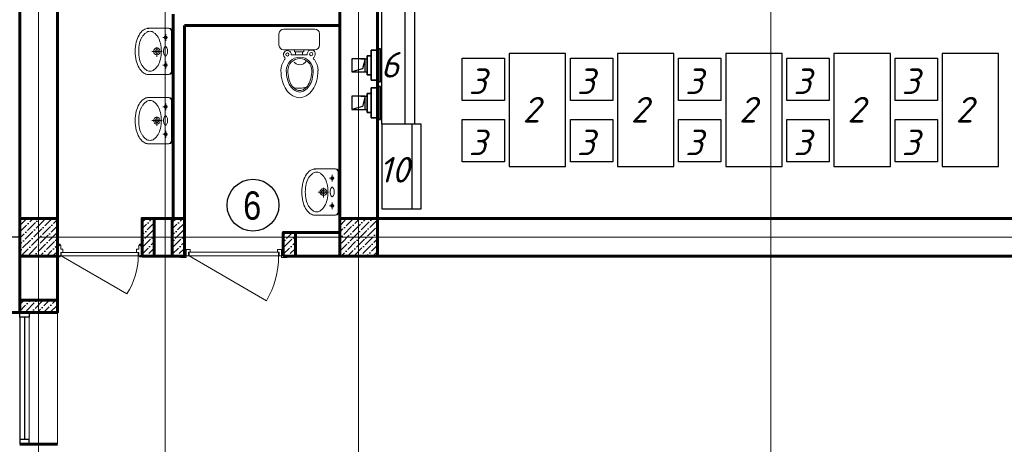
# Model space of a CAD drawing. Header units: millimetres. Extents: x -257011 to 237647566, y 2784933 to 6706507.
# Tile 145 of 256: x 9408261 to 9425457, y 5062093 to 5069507. Entities that reach past the tile are written whole.
import ezdxf

# ---------------------------------------------------------------- set-up
doc = ezdxf.new("R2010")
doc.units = ezdxf.units.MM
doc.header["$LTSCALE"] = 1000
doc.header["$PDMODE"] = 32
doc.header["$PDSIZE"] = 0.3
for name, pattern in [('ACAD_ISO03W100', [30, 12, -18]), ('ACAD_ISO10W100', [18, 12, -3, 0, -3]), ('ADSK_Скрыто', [6, 3, -3])]:
    doc.linetypes.add(name, pattern=pattern)
for name, color, linetype, lineweight in [('_Hidden_', 7, 'ADSK_Скрыто', 9), ('Doors', 86, 'Continuous', 13), ('expl', 234, 'Continuous', 13), ('Mechanical Equipment', 7, 'Continuous', 18), ('Калонны', 20, 'Continuous', 25), ('Размеры', 251, 'Continuous', 18), ('сантехника', 252, 'Continuous', 0)]:
    doc.layers.add(name, color=color, linetype=linetype, lineweight=lineweight)
for name, color, linetype in [('kcd_tx', 7, 'Continuous'), ('ventilatsiya', 7, 'Continuous'), ('ТХ', 7, 'Continuous')]:
    doc.layers.add(name, color=color, linetype=linetype)
doc.styles.get("Standard").update_dxf_attribs({"font": 'ARIALN.TTF'})
doc.dimstyles.new('Санжар', dxfattribs={"dimtxt": 240, "dimasz": 200, "dimexe": 200, "dimexo": 200, "dimgap": 50, "dimtad": 1, "dimdec": 0, "dimtxsty": 'Standard', "dimblk": 'OBLIQUE', "dimcen": 2.5, "dimdle": 200, "dimclrd": 152, "dimclre": 152, "dimclrt": 152, "dimadec": 0, "dimazin": 0, "dimtfac": 1, "dimtdec": 0, "dimtmove": 0, "dimatfit": 3, "dimldrblk": 'OBLIQUE', "dimfxl": 0, "dimlwd": 0, "dimlwe": 0, "dimarcsym": 0})

# ---------------------------------------------------------------- blocks, each defined once
blk = doc.blocks.new('iuluiluiliu')
at = {"layer": 'Doors'}
for p, q in [((577357, 791373), (577357, 791341)), ((577369, 791373), (577357, 791373)), ((577369, 791373), (577494, 791373)), ((577369, 791373), (577369, 791355)), ((577369, 791373), (577369, 791373)), ((577494, 791373), (577494, 791355)), ((577494, 791373), (577494, 791355)), ((577494, 791373), (577494, 791373)), ((577494, 791373), (577506, 791373)), ((577506, 791373), (577506, 791341)), ((577369, 791341), (577357, 791341)), ((577369, 791355), (577374, 791355)), ((577369, 791350), (577369, 791333)), ((577369, 791350), (577374, 791350)), ((577369, 791333), (577409, 791333)), ((577369, 790417), (577369, 791328)), ((577369, 791328), (577409, 791328)), ((577374, 791355), (577374, 791350)), ((577409, 791307), (577409, 791333)), ((577409, 790413), (577409, 791307)), ((577409, 791307), (577449, 791307)), ((577449, 791333), (577449, 791307)), ((577449, 791333), (577494, 791333)), ((577488, 791355), (577488, 791350)), ((577494, 791355), (577488, 791355)), ((577494, 791350), (577488, 791350)), ((577494, 791350), (577494, 791333)), ((577494, 791341), (577506, 791341)), ((577369, 790417), (576921, 791193)), ((577409, 790438), (577449, 790438)), ((577449, 790413), (577449, 790438)), ((577357, 790373), (577357, 790404)), ((577369, 790404), (577357, 790404)), ((577369, 790373), (577357, 790373)), ((577369, 790417), (577409, 790417)), ((577369, 790413), (577409, 790413)), ((577369, 790395), (577369, 790413)), ((577369, 790395), (577374, 790395)), ((577369, 790373), (577369, 790390)), ((577369, 790390), (577374, 790390)), ((577369, 790373), (577494, 790373)), ((577369, 790373), (577369, 790373)), ((577374, 790390), (577374, 790395)), ((577449, 790413), (577494, 790413)), ((577494, 790395), (577488, 790395)), ((577488, 790390), (577488, 790395)), ((577494, 790390), (577488, 790390)), ((577494, 790395), (577494, 790413)), ((577494, 790404), (577506, 790404)), ((577494, 790373), (577494, 790390)), ((577494, 790373), (577494, 790390)), ((577494, 790373), (577494, 790373)), ((577494, 790373), (577506, 790373)), ((577506, 790373), (577506, 790404))]:
    blk.add_line(p, q, dxfattribs=at)
blk.add_arc((577369, 790517), 810, 90, 123.5372, dxfattribs=at)
blk = doc.blocks.new('eshik yangi')
at = {"layer": 'Doors'}
blk.add_line((1405002, 1634259), (1404179, 1633784), dxfattribs=at)
for points in [[(1404002, 1634329), (1404022, 1634329), (1404022, 1634259), (1404002, 1634259)], [(1404062, 1634299), (1404062, 1634329), (1404022, 1634329), (1404022, 1634259), (1404047, 1634259), (1404047, 1634299)], [(1404052, 1634299), (1405002, 1634299), (1405002, 1634259), (1404052, 1634259)], [(1404992, 1634299), (1404992, 1634329), (1405032, 1634329), (1405032, 1634259), (1405007, 1634259), (1405007, 1634299)], [(1405052, 1634329), (1405032, 1634329), (1405032, 1634259), (1405052, 1634259)], [(1403962, 1634259), (1404022, 1634259), (1404022, 1634244), (1403962, 1634244)], [(1405032, 1634259), (1405092, 1634259), (1405092, 1634244), (1405032, 1634244)]]:
    blk.add_lwpolyline(points, close=True, dxfattribs=at)
blk.add_arc((1405002, 1634259), 950, 180, 210, dxfattribs=at)
blk = doc.blocks.new('Раковина')
at = {"layer": 'сантехника'}
for p, q in [((-273, -142), (-273, 109)), ((49, 1), (-63, 1)), ((0, -61), (0, 61)), ((273, 109), (273, -142)), ((-121, -104), (-201, -104)), ((-161, -127), (-161, -70)), ((204, -104), (124, -104)), ((164, -127), (164, -70)), ((-240, -172), (0, -172)), ((0, -192), (-223, -192)), ((240, -172), (0, -172)), ((223, -192), (0, -192))]:
    blk.add_line(p, q, dxfattribs=at)
for centre, radius in [((0, 1), 39.9), ((0, 1), 22.4), ((-161, -104), 17.1), ((164, -104), 17.1)]:
    blk.add_circle(centre, radius, dxfattribs=at)
for centre, radius, start, end in [((-39, -60), 312, 103.2739, 119.663), ((-2, -218), 475, 90, 103.2739), ((-2, -218), 475, 89.7855, 90), ((2, -218), 475, 90, 90.2145), ((2, -218), 475, 76.7261, 90), ((39, -60), 312, 60.337, 76.7261), ((-181, 102), 91.5, 143.9722, 180), ((-96, 40), 197, 119.663, 143.9722), ((-154, 81), 79.4, 143.9722, 180), ((-80, 27), 171, 119.663, 143.9722), ((-31, -59), 271, 103.2739, 119.663), ((2, -197), 412, 90, 103.2739), ((2, -197), 412, 76.7261, 90), ((34, -59), 271, 60.337, 76.7261), ((83, 27), 171, 36.0278, 60.337), ((96, 40), 197, 36.0278, 60.337), ((158, 81), 79.4, 0, 36.0278), ((181, 102), 91.5, 0, 36.0278), ((-181, 102), 91.5, 180, 184.1196), ((-154, 81), 79.4, 180, 216.0278), ((-80, 135), 171, 216.0278, 240.337), ((83, 135), 171, 299.663, 323.9722), ((158, 81), 79.4, 323.9722, 0), ((181, 102), 91.5, 355.8804, 0), ((-31, 222), 271, 240.337, 256.7261), ((2, 359), 412, 256.7261, 270), ((-43, -103), 11.5, 136.143, 180), ((-43, -103), 11.5, 180, 223.857), ((-22, -123), 40.8, 113.3198, 136.143), ((-22, -82), 40.8, 223.857, 246.6802), ((-8, -156), 76.8, 100.124, 113.3198), ((2, -209), 130, 90, 100.124), ((2, 359), 412, 270, 283.2739), ((2, -209), 130, 79.876, 90), ((11, -156), 76.8, 66.6802, 79.876), ((25, -123), 40.8, 43.857, 66.6802), ((25, -82), 40.8, 293.3198, 316.143), ((46, -103), 11.5, 0, 43.857), ((46, -103), 11.5, 316.143, 0), ((34, 222), 271, 283.2739, 299.663), ((-236, -135), 37.1, 180, 270), ((-223, -142), 50, 180, 270), ((-8, -49), 76.8, 246.6802, 259.876), ((2, 3), 130, 259.876, 270), ((2, 3), 130, 270, 280.124), ((11, -49), 76.8, 280.124, 293.3198), ((223, -142), 50, 270, 0), ((236, -135), 37.1, 270, 0)]:
    blk.add_arc(centre, radius, start, end, dxfattribs=at)
blk = doc.blocks.new('42')
at = {"layer": 'сантехника', "lineweight": 15, "ltscale": 5}
for p, q in [((16810564, -7009133), (16810564, -7008803)), ((16810564, -7009133), (16810564, -7008803)), ((16810614, -7008753), (16810734, -7008753)), ((16810614, -7008753), (16810734, -7008753)), ((16810784, -7008803), (16810784, -7009133)), ((16810784, -7008803), (16810784, -7009133)), ((16810784, -7008918), (16810805, -7008918)), ((16810784, -7009018), (16810784, -7008918)), ((16810784, -7008918), (16810805, -7008918)), ((16810784, -7009018), (16810784, -7008918)), ((16810805, -7008918), (16810805, -7008930)), ((16810805, -7008918), (16810805, -7008930)), ((16810805, -7008930), (16810837, -7008930)), ((16810805, -7008930), (16810805, -7009002)), ((16810805, -7008930), (16810837, -7008930)), ((16810805, -7008930), (16810805, -7009002)), ((16810837, -7008930), (16810837, -7008883)), ((16810837, -7008930), (16810837, -7008883)), ((16810837, -7009002), (16810837, -7008930)), ((16810837, -7009002), (16810837, -7008930)), ((16810805, -7009018), (16810784, -7009018)), ((16810805, -7009018), (16810784, -7009018)), ((16810805, -7009002), (16810805, -7009018)), ((16810839, -7009002), (16810805, -7009002)), ((16810805, -7009002), (16810805, -7009018)), ((16810839, -7009002), (16810805, -7009002)), ((16810837, -7009053), (16810837, -7009002)), ((16810837, -7009053), (16810837, -7009002)), ((16810734, -7009183), (16810614, -7009183)), ((16810734, -7009183), (16810614, -7009183))]:
    blk.add_line(p, q, dxfattribs=at)
for centre, radius in [((16810834, -7008842), 16.8), ((16810834, -7008842), 16.8), ((16810830, -7009096), 17.7), ((16810830, -7009096), 17.7)]:
    blk.add_circle(centre, radius, dxfattribs=at)
for centre, radius, start, end in [((16810614, -7008803), 50, 90, 180), ((16810614, -7008803), 50, 90, 180), ((16810734, -7008803), 50, 0, 90), ((16810734, -7008803), 50, 0, 90), ((16810834, -7008842), 41.7, 46.3561, 274.5234), ((16810834, -7008842), 41.7, 46.3561, 274.5234), ((16810875, -7008804), 14.8, 210.1316, 329.8684), ((16810875, -7008804), 14.8, 210.1316, 329.8684), ((16811005, -7008971), 197, 90, 126.6276), ((16811005, -7008971), 197, 90, 126.6276), ((16811005, -7008971), 197, 90, 126.6276), ((16811005, -7008971), 197, 90, 126.6276), ((16811005, -7009192), 418, 74.1534, 90), ((16811005, -7009192), 418, 74.1534, 90), ((16811005, -7009192), 418, 74.1534, 90), ((16811005, -7009192), 418, 74.1534, 90), ((16811036, -7009083), 305, 55.5781, 74.1534), ((16811005, -7008974), 143, 90, 270), ((16811005, -7008974), 143, 90, 270), ((16811005, -7008974), 127, 90, 270), ((16811005, -7008974), 127, 90, 270), ((16810859, -7008982), 86.5, 26.3453, 50.0898), ((16810859, -7008982), 86.5, 26.3453, 50.0898), ((16811005, -7009192), 361, 75.3961, 90), ((16811005, -7009192), 361, 75.3961, 90), ((16811005, -7009199), 352, 76.0396, 90), ((16811005, -7009199), 352, 76.0396, 90), ((16811033, -7009088), 238, 59.0295, 76.0396), ((16811033, -7009088), 238, 59.0295, 76.0396), ((16811033, -7009084), 250, 57.8288, 75.3961), ((16811033, -7009084), 250, 57.8288, 75.3961), ((16811075, -7009018), 156, 34.6124, 59.0295), ((16811075, -7009018), 156, 34.6124, 59.0295), ((16811076, -7009017), 170, 33.3646, 57.8288), ((16811076, -7009017), 170, 33.3646, 57.8288), ((16810980, -7008972), 213, 339.9995, 18.4846), ((16810980, -7008972), 213, 339.9995, 18.4846), ((16811138, -7008974), 78.9, 0, 34.6124), ((16811138, -7008974), 78.9, 0, 34.6124), ((16811083, -7009014), 222, 31.1508, 55.5781), ((16811140, -7008974), 92.6, 0, 33.3646), ((16811140, -7008974), 92.6, 0, 33.3646), ((16811155, -7008971), 138, 0, 31.1508), ((16810850, -7008956), 101, 299.2377, 309.9102), ((16810850, -7008956), 101, 299.2377, 309.9102), ((16810859, -7008967), 86.5, 309.9102, 333.6547), ((16810859, -7008967), 86.5, 309.9102, 333.6547), ((16810873, -7008975), 70.5, 0, 26.3453), ((16810873, -7008975), 70.5, 0, 26.3453), ((16810873, -7008975), 70.5, 333.6547, 0), ((16810873, -7008975), 70.5, 333.6547, 0), ((16811075, -7008930), 156, 300.9705, 325.3876), ((16811075, -7008930), 156, 300.9705, 325.3876), ((16811076, -7008931), 170, 302.1712, 326.6354), ((16811076, -7008931), 170, 302.1712, 326.6354), ((16811138, -7008974), 78.9, 325.3876, 0), ((16811138, -7008974), 78.9, 325.3876, 0), ((16811140, -7008974), 92.6, 326.6354, 0), ((16811140, -7008974), 92.6, 326.6354, 0), ((16811155, -7008971), 138, 328.8492, 0), ((16810614, -7009133), 50, 180, 270), ((16810614, -7009133), 50, 180, 270), ((16810734, -7009133), 50, 270, 0), ((16810734, -7009133), 50, 270, 0), ((16810830, -7009096), 43.6, 80.8208, 316.5729), ((16810830, -7009096), 43.6, 80.8208, 316.5729), ((16810874, -7009131), 13.6, 20.6387, 159.3613), ((16810874, -7009131), 13.6, 20.6387, 159.3613), ((16811005, -7008971), 197, 233.3724, 270), ((16811005, -7008971), 197, 233.3724, 270), ((16811005, -7008749), 352, 270, 283.9604), ((16811005, -7008749), 352, 270, 283.9604), ((16811005, -7008756), 361, 270, 284.6039), ((16811005, -7008756), 361, 270, 284.6039), ((16811033, -7008860), 238, 283.9604, 300.9705), ((16811033, -7008860), 238, 283.9604, 300.9705), ((16811033, -7008864), 250, 284.6039, 302.1712), ((16811033, -7008864), 250, 284.6039, 302.1712), ((16811036, -7008858), 305, 285.8466, 304.4219), ((16811036, -7008858), 305, 285.8466, 304.4219), ((16811083, -7008927), 222, 304.4219, 328.8492), ((16811083, -7008927), 222, 304.4219, 328.8492), ((16811005, -7008749), 418, 270, 285.8466), ((16811005, -7008749), 418, 270, 285.8466)]:
    blk.add_arc(centre, radius, start, end, dxfattribs=at)
at = {"layer": 'сантехника', "lineweight": 5}
for centre, radius, start, end in [((16811036, -7009083), 305, 55.5781, 74.1534), ((16811083, -7009014), 222, 31.1508, 55.5781)]:
    blk.add_arc(centre, radius, start, end, dxfattribs=at)
blk = doc.blocks.new('Осевые декоративные вентиляторы для вытяжной вентиляции с производительностью до 310 м3 - ВЕНТС 100 ЛД турбо-1935147-Вентиляция_ План 1го этажа')
at = {"layer": '_Hidden_', "color": 5, "lineweight": 35}
for p, q in [((7212.2, 27527.7), (7212.2, 27527.5)), ((7212.2, 27527.5), (7212.2, 27527.7)), ((7224.3, 27527.5), (7224.3, 27527.7)), ((7224.3, 27527.7), (7224.3, 27527.5)), ((7245.8, 27527.5), (7245.8, 27527.7)), ((7245.8, 27527.7), (7245.8, 27527.5)), ((7247.5, 27535.3), (7247.7, 27535.3)), ((7212.2, 27368.8), (7212.2, 27368.7)), ((7212.2, 27368.7), (7212.2, 27368.8)), ((7224.3, 27368.7), (7224.3, 27368.8)), ((7224.3, 27368.8), (7224.3, 27368.7)), ((7245.8, 27368.8), (7245.8, 27368.7)), ((7245.8, 27368.7), (7245.8, 27368.8)), ((7247.7, 27360.8), (7247.5, 27360.8))]:
    blk.add_line(p, q, dxfattribs=at)
at = {"layer": 'Mechanical Equipment', "color": 5, "lineweight": 35}
for p, q in [((7224.3, 27527.7), (7212.2, 27527.7)), ((7212.2, 27527.7), (7212.2, 27527.5)), ((7212.2, 27522.7), (7212.2, 27527.7)), ((7212.2, 27373.7), (7212.2, 27522.7)), ((7245.8, 27527.7), (7224.3, 27527.7)), ((7224.3, 27527.5), (7224.3, 27527.7)), ((7224.3, 27527.7), (7224.3, 27527.5)), ((7245.8, 27527.5), (7245.8, 27527.7)), ((7245.8, 27527.7), (7245.8, 27522.7)), ((7245.8, 27522.7), (7245.8, 27373.7)), ((7247.3, 27535.3), (7247.3, 27360.8)), ((7247.4, 27535.3), (7247.4, 27360.8)), ((7247.5, 27535.3), (7252.3, 27535.3)), ((7252.3, 27535.3), (7257, 27535.3)), ((7252.3, 27535.3), (7252.3, 27360.8)), ((7257, 27535.3), (7261.8, 27535.3)), ((7261.8, 27360.8), (7261.8, 27535.3)), ((7212.2, 27498.2), (7191.6, 27498.2)), ((7191.6, 27398.2), (7191.6, 27498.2)), ((7191.6, 27398.2), (7212.2, 27398.2)), ((7212.2, 27368.7), (7212.2, 27373.7)), ((7212.2, 27368.8), (7212.2, 27368.7)), ((7212.2, 27368.7), (7224.3, 27368.7)), ((7224.3, 27368.7), (7224.3, 27368.8)), ((7224.3, 27368.8), (7224.3, 27368.7)), ((7224.3, 27368.7), (7245.8, 27368.7)), ((7245.8, 27373.7), (7245.8, 27368.7)), ((7245.8, 27368.7), (7245.8, 27368.8)), ((7252.3, 27360.8), (7247.5, 27360.8)), ((7257, 27360.8), (7252.3, 27360.8)), ((7261.8, 27360.8), (7257, 27360.8))]:
    blk.add_line(p, q, dxfattribs=at)
blk = doc.blocks.new('_Oblique')
at = {"color": 0, "linetype": 'ByBlock', "lineweight": -2}
blk.add_line((-0.5, -0.5), (0.5, 0.5), dxfattribs=at)
blk = doc.blocks.new('*D1979')
at = {"layer": 'Defpoints', "color": 0, "lineweight": 50, "ltscale": 100, "transparency": 16777216}
for p in [(9680659, 5089872), (9676957, 5083572), (9680659, 5083572)]:
    blk.add_point(p, dxfattribs=at)
at = {"layer": 'kcd_tx', "color": 152, "ltscale": 100, "transparency": 16777216}
for p, q in [((9676957, 5090072), (9676957, 5083372)), ((9680459, 5089872), (9676757, 5089872)), ((9680459, 5083572), (9676757, 5083572))]:
    blk.add_line(p, q, dxfattribs=at)
at = {"layer": 'kcd_tx', "color": 152, "ltscale": 100, "transparency": 16777216, "xscale": 200, "yscale": 200, "zscale": 200}
for p, rotation in [((9676957, 5089872), 90), ((9676957, 5083572), 270)]:
    blk.add_blockref('_Oblique', p, dxfattribs=dict(at, rotation=rotation))
at = {"layer": 'kcd_tx', "color": 152, "lineweight": 60, "ltscale": 100, "transparency": 16777216, "insert": (9676785, 5086722), "char_height": 240, "attachment_point": 5, "rotation": 90, "bg_fill": 3, "box_fill_scale": 1.1, "bg_fill_color": 256, "bg_fill_true_color": 13158600, "bg_fill_transparency": 0}
blk.add_mtext('6300', dxfattribs=at)
blk = doc.blocks.new('*D1980')
at = {"layer": 'Defpoints', "color": 0, "lineweight": 50, "ltscale": 100, "transparency": 16777216}
for p in [(9680659, 5083572), (9676957, 5080572), (9680659, 5080572)]:
    blk.add_point(p, dxfattribs=at)
at = {"layer": 'kcd_tx', "color": 152, "ltscale": 100, "transparency": 16777216}
for p, q in [((9676957, 5083772), (9676957, 5080372)), ((9680459, 5083572), (9676757, 5083572)), ((9680459, 5080572), (9676757, 5080572))]:
    blk.add_line(p, q, dxfattribs=at)
at = {"layer": 'kcd_tx', "color": 152, "ltscale": 100, "transparency": 16777216, "xscale": 200, "yscale": 200, "zscale": 200}
for p, rotation in [((9676957, 5083572), 90), ((9676957, 5080572), 270)]:
    blk.add_blockref('_Oblique', p, dxfattribs=dict(at, rotation=rotation))
at = {"layer": 'kcd_tx', "color": 152, "lineweight": 60, "ltscale": 100, "transparency": 16777216, "insert": (9676785, 5082072), "char_height": 240, "attachment_point": 5, "rotation": 90, "bg_fill": 3, "box_fill_scale": 1.1, "bg_fill_color": 256, "bg_fill_true_color": 13158600, "bg_fill_transparency": 0}
blk.add_mtext('3000', dxfattribs=at)
blk = doc.blocks.new('ygfn')
at = {"ltscale": 100}
h = blk.add_hatch(dxfattribs=at)
h.set_pattern_fill('ANSI36', color=256, scale=15, style=0)
h.set_pattern_definition([(45, (-7337303.28, 14266602.263), (25.25697034, 92.60889125), [119.0625, -23.8125, 0, -23.8125])])
h.paths.add_polyline_path([(9680859.3, 5083772.3), (9680459.3, 5083772.3), (9680459.3, 5083372.3), (9680859.3, 5083372.3)])
h = blk.add_hatch(dxfattribs=at)
h.set_pattern_fill('ANSI36', color=256, scale=15, style=0)
h.set_pattern_definition([(45, (9818478.905, 4362148.26), (25.2569703, 92.6088912), [119.0625, -23.8125, 0, -23.8125])])
h.paths.add_polyline_path([(9681889.3, 5083372.3), (9681759.3, 5083372.3), (9681759.3, 5083772.3), (9681889.3, 5083772.3)])
h = blk.add_hatch(dxfattribs=at)
h.set_pattern_fill('ANSI36', color=256, scale=15, style=0)
h.set_pattern_definition([(45, (9817858.905, 4362148.26), (25.2569703, 92.6088912), [119.0625, -23.8125, 0, -23.8125])])
h.paths.add_polyline_path([(9682209.3, 5083372.3), (9682079.3, 5083372.3), (9682079.3, 5083772.3), (9682209.3, 5083772.3)])
h = blk.add_hatch(dxfattribs=at)
h.set_pattern_fill('ANSI36', color=256, scale=15, style=0)
h.set_pattern_definition([(45, (-7340703.28, 14266602.263), (25.25697034, 92.60889125), [119.0625, -23.8125, 0, -23.8125])])
h.paths.add_polyline_path([(9684259.3, 5083772.3), (9683859.3, 5083772.3), (9683859.3, 5083372.3), (9684259.3, 5083372.3)])
h = blk.add_hatch(dxfattribs=at)
h.set_pattern_fill('ANSI36', color=256, scale=15, style=0)
h.set_pattern_definition([(45, (9819038.905, 4362148.26), (25.2569703, 92.6088912), [119.0625, -23.8125, 0, -23.8125])])
h.paths.add_polyline_path([(9683259.3, 5083622.3), (9683389.3, 5083622.3), (9683389.3, 5083372.3), (9683259.3, 5083372.3)])
h = blk.add_hatch(dxfattribs=at)
h.set_pattern_fill('ANSI36', color=256, scale=15, style=0)
h.set_pattern_definition([(45, (9693165.688, 3848370.33), (25.2569703, 92.6088912), [119.0625, -23.8125, 0, -23.8125])])
h.paths.add_polyline_path([(9680859.3, 5082772.3), (9680859.3, 5082902.3), (9680459.3, 5082902.3), (9680459.3, 5082772.3)])
at = {"color": 1, "linetype": 'ACAD_ISO10W100', "lineweight": 9, "ltscale": 100}
for p, q in [((9680659.3, 5090172.3), (9680659.3, 5074272.3)), ((9684059.3, 5089872.3), (9684059.3, 5074272.3)), ((9707659.3, 5083572.3), (9680659.3, 5083572.3))]:
    blk.add_line(p, q, dxfattribs=at)
at = {"lineweight": 60, "ltscale": 100}
for p, q in [((9680459.3, 5090072.3), (9680459.3, 5082902.3)), ((9680859.3, 5089672.3), (9680859.3, 5082902.3)), ((9683859.3, 5083772.3), (9683859.3, 5089672.3)), ((9684259.3, 5083772.3), (9684259.3, 5089672.3)), ((9682089.3, 5083772.3), (9682089.3, 5085942.3)), ((9682209.3, 5083772.3), (9682209.3, 5085822.3)), ((9682209.3, 5085822.3), (9683859.3, 5085822.3)), ((9682209.3, 5083772.3), (9681759.3, 5083772.3)), ((9681759.3, 5083772.3), (9681759.3, 5083372.3)), ((9682209.3, 5083772.3), (9682209.3, 5083372.3)), ((9691559.3, 5083772.3), (9684259.3, 5083772.3)), ((9683859.3, 5083622.3), (9683259.3, 5083622.3)), ((9683259.3, 5083622.3), (9683259.3, 5083372.3)), ((9682209.3, 5083372.3), (9681759.3, 5083372.3)), ((9691559.3, 5083372.3), (9683259.3, 5083372.3)), ((9680459.3, 5082772.3), (9680859.3, 5082772.3)), ((9680859.3, 5082772.3), (9680459.3, 5082772.3)), ((9680859.3, 5081372.3), (9680459.3, 5081372.3))]:
    blk.add_line(p, q, dxfattribs=at)
at = {"lineweight": 9, "ltscale": 100}
blk.add_line((9680859.3, 5082772.3), (9680859.3, 5081372.3), dxfattribs=at)
at = {"color": 5}
for p, q in [((9680459.3, 5082722.3), (9680459.3, 5081422.3)), ((9680509.3, 5082722.3), (9680509.3, 5081422.3))]:
    blk.add_line(p, q, dxfattribs=at)
at = {"color": 5, "lineweight": 0}
blk.add_line((9680559.3, 5082722.3), (9680559.3, 5081422.3), dxfattribs=at)
at = {"color": 1, "linetype": 'ACAD_ISO03W100', "lineweight": 15, "ltscale": 15}
for points in [[(9682003.7, 5090982.3), (9682003.7, 5072162.9)], [(9688440.5, 5090982.3), (9688440.5, 5072162.9)]]:
    blk.add_lwpolyline(points, dxfattribs=at)
at = {"color": 252, "lineweight": 60, "ltscale": 100}
blk.add_lwpolyline([(9680352.3, 5082772.3), (9680459.3, 5082772.3)], dxfattribs=at)
blk.add_lwpolyline([(9680352.3, 5082772.3), (9680459.3, 5082772.3)], dxfattribs=at)
at = {"color": 5}
for points in [[(9680559.3, 5082772.3), (9680559.3, 5082722.3), (9680459.3, 5082722.3), (9680459.3, 5082772.3)], [(9680559.3, 5081372.3), (9680559.3, 5081422.3), (9680459.3, 5081422.3), (9680459.3, 5081372.3)]]:
    blk.add_lwpolyline(points, close=True, dxfattribs=at)
at = {"layer": 'expl', "lineweight": 30}
blk.add_circle((9682937.5, 5083912.1), 275.1, dxfattribs=at)
at = {"layer": 'ventilatsiya', "lineweight": 30, "ltscale": 100}
for p, q in [((9684084, 5085467.8), (9684151, 5085467.8)), ((9684129.3, 5085467.8), (9684100.2, 5085359.5)), ((9684100.2, 5085359.5), (9683989.3, 5085327.8)), ((9684084, 5085327.8), (9684151, 5085327.8)), ((9684084, 5085068.3), (9684151, 5085068.3)), ((9684129.3, 5085068.3), (9684100.2, 5084959.9)), ((9684100.2, 5084959.9), (9683989.3, 5084928.3)), ((9684084, 5084928.3), (9684151, 5084928.3))]:
    blk.add_line(p, q, dxfattribs=at)
for points in [[(9684129.3, 5085467.8), (9683989.3, 5085467.8), (9683989.3, 5085327.8), (9684129.3, 5085327.8)], [(9684129.3, 5085068.3), (9683989.3, 5085068.3), (9683989.3, 5084928.3), (9684129.3, 5084928.3)]]:
    blk.add_lwpolyline(points, close=True, dxfattribs=at)
at = {"layer": 'Размеры', "lineweight": 60, "ltscale": 5}
for points in [[(9680459.3, 5083372.3), (9680859.3, 5083372.3), (9680859.3, 5083772.3), (9680459.3, 5083772.3)], [(9681759.3, 5083372.3), (9681889.3, 5083372.3), (9681889.3, 5083772.3), (9681759.3, 5083772.3)], [(9682079.3, 5083372.3), (9682209.3, 5083372.3), (9682209.3, 5083772.3), (9682079.3, 5083772.3)], [(9683859.3, 5083372.3), (9684259.3, 5083372.3), (9684259.3, 5083772.3), (9683859.3, 5083772.3)], [(9683259.3, 5083372.3), (9683389.3, 5083372.3), (9683389.3, 5083622.3), (9683259.3, 5083622.3)], [(9680859.3, 5082902.3), (9680859.3, 5082772.3), (9680459.3, 5082772.3), (9680459.3, 5082902.3)]]:
    blk.add_lwpolyline(points, close=True, dxfattribs=at)
at = {"layer": 'ТХ', "ltscale": 5}
for points in [[(9684304.7, 5086072.3), (9684654.7, 5086072.3), (9684654.7, 5084772.3), (9684304.7, 5084772.3)], [(9684554.7, 5086072.3), (9684654.7, 5086072.3), (9684654.7, 5084772.3), (9684554.7, 5084772.3)], [(9685159.3, 5085472.3), (9685609.3, 5085472.3), (9685609.3, 5085022.3), (9685159.3, 5085022.3)], [(9685659.3, 5084322.3), (9686259.3, 5084322.3), (9686259.3, 5085522.3), (9685659.3, 5085522.3)], [(9686309.3, 5085472.3), (9686759.3, 5085472.3), (9686759.3, 5085022.3), (9686309.3, 5085022.3)], [(9686809.3, 5084322.3), (9687409.3, 5084322.3), (9687409.3, 5085522.3), (9686809.3, 5085522.3)], [(9687459.3, 5085472.3), (9687909.3, 5085472.3), (9687909.3, 5085022.3), (9687459.3, 5085022.3)], [(9687959.3, 5084322.3), (9688559.3, 5084322.3), (9688559.3, 5085522.3), (9687959.3, 5085522.3)], [(9688609.3, 5085472.3), (9689059.3, 5085472.3), (9689059.3, 5085022.3), (9688609.3, 5085022.3)], [(9689109.3, 5084322.3), (9689709.3, 5084322.3), (9689709.3, 5085522.3), (9689109.3, 5085522.3)], [(9689759.3, 5085472.3), (9690209.3, 5085472.3), (9690209.3, 5085022.3), (9689759.3, 5085022.3)], [(9690259.3, 5084322.3), (9690859.3, 5084322.3), (9690859.3, 5085522.3), (9690259.3, 5085522.3)], [(9685159.3, 5084822.3), (9685609.3, 5084822.3), (9685609.3, 5084372.3), (9685159.3, 5084372.3)], [(9686309.3, 5084822.3), (9686759.3, 5084822.3), (9686759.3, 5084372.3), (9686309.3, 5084372.3)], [(9687459.3, 5084822.3), (9687909.3, 5084822.3), (9687909.3, 5084372.3), (9687459.3, 5084372.3)], [(9688609.3, 5084822.3), (9689059.3, 5084822.3), (9689059.3, 5084372.3), (9688609.3, 5084372.3)], [(9689759.3, 5084822.3), (9690209.3, 5084822.3), (9690209.3, 5084372.3), (9689759.3, 5084372.3)], [(9684304.7, 5083872.3), (9684724.7, 5083872.3), (9684724.7, 5084772.3), (9684304.7, 5084772.3)], [(9684624.7, 5083872.3), (9684724.7, 5083872.3), (9684724.7, 5084772.3), (9684624.7, 5084772.3)]]:
    blk.add_lwpolyline(points, close=True, dxfattribs=at)
at = {"xscale": -1, "rotation": 90}
blk.add_blockref('42', (2674460.7, 21896346.7), dxfattribs=at)
at = {"xscale": -0.9000000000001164, "yscale": 0.9000000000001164, "zscale": 0.9000000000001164, "rotation": 270}
blk.add_blockref('iuluiluiliu', (8969523.9, 4563741.5), dxfattribs=at)
at = {"color": 2, "lineweight": 70, "xscale": -1}
blk.add_blockref('eshik yangi', (11087261.1, 3449113.7), dxfattribs=at)
at = {"layer": 'ventilatsiya', "color": 5, "true_color": 0x0000ff, "xscale": 2, "yscale": 2, "zscale": 2}
for p in [(9669767.8, 5030501.5), (9669767.8, 5030101.9)]:
    blk.add_blockref('Осевые декоративные вентиляторы для вытяжной вентиляции с производительностью до 310 м3 - ВЕНТС 100 ЛД турбо-1935147-Вентиляция_ План 1го этажа', p, dxfattribs=at)
at = {"layer": 'сантехника', "extrusion": (0, 0, -1), "xscale": -0.8990186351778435, "yscale": 0.8990186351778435, "zscale": -0.8990186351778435, "rotation": 270}
for p in [(-9681916.6, 5085545.3), (-9681916.6, 5084809.9), (-9683686.6, 5084051)]:
    blk.add_blockref('Раковина', p, dxfattribs=at)
at = {"lineweight": 9, "insert": (9683024.7, 5083753.9), "char_height": 300, "width": 349.19, "attachment_point": 9}
blk.add_mtext('6', dxfattribs=at)
at = {"layer": 'Калонны', "char_height": 271.656, "attachment_point": 7}
for s, insert in [('{\\fArial|b0|i0|c204|p34;\\C150; \\fISOCPEUR|b0|i1|c204|p34;\\C1;6}', (9684189.1, 5085267.7)), ('{\\fArial|b0|i0|c204|p34;\\C150; \\fISOCPEUR|b0|i1|c204|p34;\\C1;3}', (9685123, 5085092.7)), ('{\\fArial|b0|i0|c204|p34;\\C150; \\fISOCPEUR|b0|i1|c204|p34;\\C1;3}', (9686273, 5085092.7)), ('{\\fArial|b0|i0|c204|p34;\\C150; \\fISOCPEUR|b0|i1|c204|p34;\\C1;3}', (9687423, 5085092.7)), ('{\\fArial|b0|i0|c204|p34;\\C150; \\fISOCPEUR|b0|i1|c204|p34;\\C1;3}', (9688573, 5085092.7)), ('{\\fArial|b0|i0|c204|p34;\\C150; \\fISOCPEUR|b0|i1|c204|p34;\\C1;3}', (9689723, 5085092.7)), ('{\\fArial|b0|i0|c204|p34;\\C150; \\fISOCPEUR|b0|i1|c204|p34;\\C1;2}', (9685696.9, 5084790.3)), ('{\\fArial|b0|i0|c204|p34;\\C150; \\fISOCPEUR|b0|i1|c204|p34;\\C1;2}', (9686846.9, 5084790.3)), ('{\\fArial|b0|i0|c204|p34;\\C150; \\fISOCPEUR|b0|i1|c204|p34;\\C1;2}', (9687996.9, 5084790.3)), ('{\\fArial|b0|i0|c204|p34;\\C150; \\fISOCPEUR|b0|i1|c204|p34;\\C1;2}', (9689146.9, 5084790.3)), ('{\\fArial|b0|i0|c204|p34;\\C150; \\fISOCPEUR|b0|i1|c204|p34;\\C1;2}', (9690296.9, 5084790.3)), ('{\\fArial|b0|i0|c204|p34;\\C150; \\fISOCPEUR|b0|i1|c204|p34;\\C1;3}', (9685123, 5084442.7)), ('{\\fArial|b0|i0|c204|p34;\\C150; \\fISOCPEUR|b0|i1|c204|p34;\\C1;3}', (9686273, 5084442.7)), ('{\\fArial|b0|i0|c204|p34;\\C150; \\fISOCPEUR|b0|i1|c204|p34;\\C1;3}', (9687423, 5084442.7)), ('{\\fArial|b0|i0|c204|p34;\\C150; \\fISOCPEUR|b0|i1|c204|p34;\\C1;3}', (9688573, 5084442.7)), ('{\\fArial|b0|i0|c204|p34;\\C150; \\fISOCPEUR|b0|i1|c204|p34;\\C1;3}', (9689723, 5084442.7)), ('{\\fArial|b0|i0|c204|p34;\\C150; \\fISOCPEUR|b0|i1|c204|p34;\\C1;1\\fISOCPEUR|b0|i1|c0|p34;0}', (9684170.3, 5084152.5))]:
    blk.add_mtext(s, dxfattribs=dict(at, insert=insert))
at = {"layer": 'kcd_tx', "lineweight": 60, "ltscale": 100}
dim = blk.add_linear_dim(base=(9676957.4, 5083572.3), p1=(9680659.3, 5089872.3), p2=(9680659.3, 5083572.3), angle=90, dimstyle='Санжар', override={"dimfxl": 1.25, "dimtfill": 1, "dimlwd": 65535, "dimlwe": 65535, "dimarcsym": 1}, dxfattribs=at)
dim.commit()
dim.dimension.update_dxf_attribs({"geometry": '*D1979', "text_midpoint": (9676784.8, 5086722.3)})
dim = blk.add_linear_dim(base=(9676957.4, 5080572.3), p1=(9680659.3, 5083572.3), p2=(9680659.3, 5080572.3), angle=90, dimstyle='Санжар', override={"dimtmove": 1, "dimfxl": 1.25, "dimtfill": 1, "dimlwd": 65535, "dimlwe": 65535, "dimarcsym": 1}, dxfattribs=at)
dim.commit()
dim.dimension.update_dxf_attribs({"geometry": '*D1980', "text_midpoint": (9676784.8, 5082072.3)})

msp = doc.modelspace()

# ---------------------------------------------------------------- block references
at = {"lineweight": 50, "xscale": 1.644058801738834, "yscale": 1.644058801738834, "zscale": 1.644058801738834}
msp.add_blockref('ygfn', (-6506983.674, -3291982.078), dxfattribs=at)

doc.saveas('drawing.dxf')
